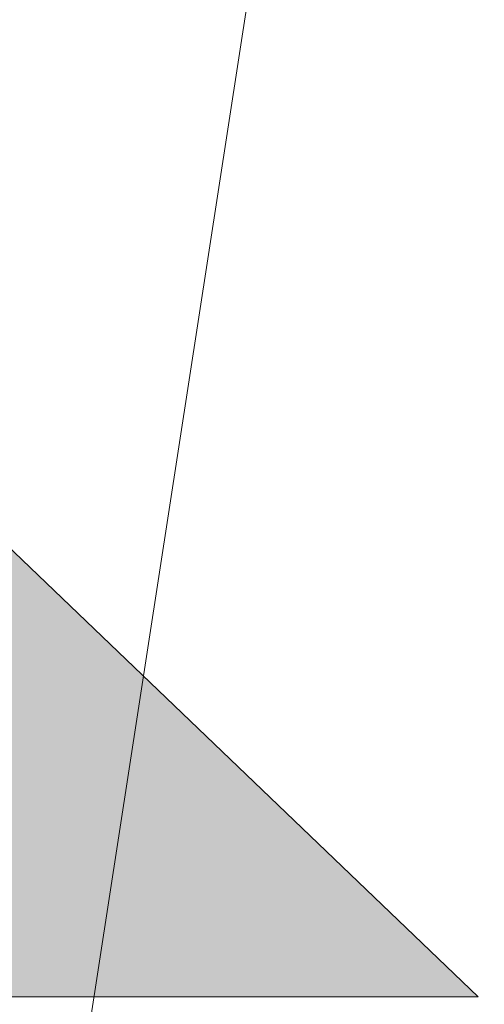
# Model space of a CAD drawing. Extents: x 353221 to 353633, y 5707812 to 5707954.
# Tile 31 of 35: x 353580.98 to 353583.11, y 5707874.55 to 5707879.05. Entities that reach past the tile are written whole.
import ezdxf

# ---------------------------------------------------------------- set-up
doc = ezdxf.new("R2010")
doc.units = 0
doc.header["$MEASUREMENT"] = 0
doc.layers.add('ALK', color=7, linetype='Continuous')
doc.layers.add('Verm Schriftfeld P-2', color=7, linetype='Continuous')

msp = doc.modelspace()

# ---------------------------------------------------------------- hatches: boundary and pattern name
at = {"layer": 'Verm Schriftfeld P-2', "true_color": 0xdcdcdc}
msp.add_hatch(color=254, dxfattribs=at).paths.add_polyline_path([(353578.4948, 5707874.5796), (353578.4948, 5707878.9724), (353583.0772, 5707874.5796)])

# ---------------------------------------------------------------- linework, layer by layer
at = {"layer": 'ALK', "color": 1, "lineweight": 18, "true_color": 0xff0000}
msp.add_lwpolyline([(353581.115, 5707873.249), (353582.027, 5707879.169), (353582.794, 5707884.175), (353559.595, 5707887.581), (353555.794, 5707890.738), (353554.656, 5707891.684), (353550.205, 5707895.38), (353547.304, 5707891.959), (353546.996, 5707891.596), (353538.092, 5707881.091), (353542.13, 5707870.169), (353556.615, 5707867.924), (353579.755, 5707864.336), (353581.115, 5707873.249)], close=True, dxfattribs=at)
msp.add_lwpolyline([(353586.0349, 5707863.372), (353579.755, 5707864.336), (353581.115, 5707873.249), (353582.027, 5707879.169), (353582.794, 5707884.175), (353586.0349, 5707891.009)], dxfattribs=at)
at = {"layer": 'Verm Schriftfeld P-2', "color": 18, "lineweight": 13, "true_color": 0x000000}
for p, q in [((353578.4948, 5707878.9724), (353583.0772, 5707874.5796)), ((353583.0772, 5707874.5796), (353578.4948, 5707874.5796))]:
    msp.add_line(p, q, dxfattribs=at)

doc.saveas('drawing.dxf')
